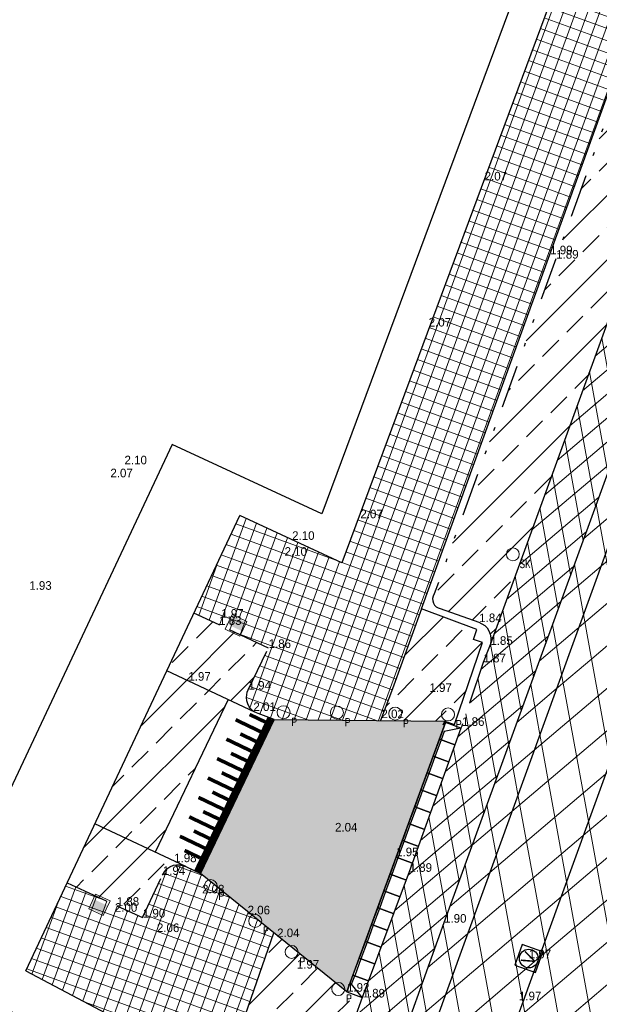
# Model space of a CAD drawing. Header units: metres. Extents: x 136326 to 137932, y 453212 to 454725.
# Tile 37 of 92: x 136537 to 136554, y 453768 to 453795. Entities that reach past the tile are written whole.
import ezdxf
from ezdxf.enums import TextEntityAlignment as Align

# ---------------------------------------------------------------- set-up
doc = ezdxf.new("R2010")
doc.units = ezdxf.units.M
for name, pattern in [('CENTERX2', [101.6, 63.5, -12.7, 12.7, -12.7]), ('DIVIDE__G5', [3.75, 1.5, -0.75, 0, -0.75, 0, -0.75]), ('VH-TROTTOIRBAND_130-150', [15, 5, -2, 2, -2, 2, -2]), ('VH-TROTTOIRBAND_180-200', [20, 10, -2, 2, -2, 2, -2])]:
    doc.linetypes.add(name, pattern=pattern)
doc.layers.add('-DR-alg-hulplijnen', color=210, linetype='Continuous', plot=False)
doc.layers.add('-DR-alg-hulplijnen hartlijn asfalt nieuwe fietsstraat', color=7, linetype='Continuous', true_color=0xad72b6, plot=False)
doc.layers.add('-DR-alg-hulplijnen kantverharding asfalt nieuwe fietsstraat', color=7, linetype='Continuous', true_color=0xff9429, plot=False)
for name, color, linetype in [('-DR-alg-projectgrens 1-200', 3, 'PROJECTGRENS_1-200'), ('-DR-bs-txt-hoogtemaat', 253, 'Continuous'), ('-DR-nw-vh-scheiding erfgrens en bebouwing', 3, 'Continuous'), ('-DR-nw-vh-scheiding verhardingen', 1, 'Continuous'), ('-DR-v-rio-putafdekking', 1, 'Continuous'), ('-DR-v-vh-band 10x20 gazonband', 5, 'CENTERX2'), ('-DR-v-vh-band 18-20x25', 5, 'DIVIDE__G5'), ('-DR-v-vh-band inritband 450x150x500mm', 2, 'Continuous'), ('-DR-v-vh-kantverharding asfalt fietspad', 2, 'Continuous'), ('-DR-v-vh-kantverharding asfalt rijbaan', 4, 'Continuous'), ('-DR-v-vh-scheiding verhardingen', 1, 'Continuous')]:
    doc.layers.add(name, color=color, linetype=linetype)
for name, color, linetype, lineweight in [('-DR-bs-boom', 253, 'Continuous', 13), ('-DR-nw-mk-taludmarkering', 252, 'Continuous', 0), ('-DR-v-maaien en frezen terrein', 82, 'Continuous', 9), ('-DR-v-vh-arc-asfalt opbreken', 252, 'Continuous', 9), ('-DR-v-vh-arc-bss grijs keiformaat', 252, 'Continuous', 9), ('-DR-v-vh-arc-bss rood', 23, 'Continuous', 9), ('-DR-v-vh-arc-dubbelklinkers', 254, 'Continuous', 9), ('-DR-v-vh-arc-tegels', 252, 'Continuous', 9), ('B-WE-VH-KANTOPSLUITING_TROTTOIRBAND_130 150-G', 6, 'VH-TROTTOIRBAND_130-150', 13), ('B-WE-VH-KANTOPSLUITING_TROTTOIRBAND_180 200-G', 200, 'VH-TROTTOIRBAND_180-200', 13)]:
    doc.layers.add(name, color=color, linetype=linetype, lineweight=lineweight)
for name, color, linetype, lineweight, true_color in [('-DR-v-inr-wegbebakening-diamantkoppaal', 1, 'Continuous', 0, 0xff0000), ('-DR-v-vh-arc-asfalt fietspad', 7, 'Continuous', 9, 0xdfbfc7), ('B-ME-IE-MEUBILAIR_STRAATKOLK-S', 1, 'Continuous', 0, 0xff0000), ('B-ME-IE-MEUBILAIR_TROTTOIRKOLK-S', 1, 'Continuous', 0, 0xff0000)]:
    doc.layers.add(name, color=color, linetype=linetype, lineweight=lineweight, true_color=true_color)
doc.styles.add('18_100', font='romans', dxfattribs={"width": 0.8, "height": 0.18})
doc.styles.add('18_200', font='romans', dxfattribs={"width": 0.8, "height": 0.36})
doc.styles.add('Drong', font='txt', dxfattribs={"height": 1.8})
doc.linetypes.add('PROJECTGRENS_1-200', pattern='A,0.32,-0.13,[133,ltypeshp.shx,S=0.13,R=0,X=-0.13,Y=0],-0.13,1.27', length=1.85)
pattern_1 = [(220.33563, (136419.718, 453326.2367), (0.5825375, -0.6860394), []), (280.33563, (136419.718, 453326.2367), (0.8853963, 0.1614725), [])]

# ---------------------------------------------------------------- blocks, each defined once
blk = doc.blocks.new('*U30')
for points in [[(2.752, 7.512), (2.321, 7.67), (2.149, 7.2), (2.58, 7.042)], [(2.752, 7.512), (2.282, 7.418), (2.196, 7.183)], [(2.58, 7.042), (2.149, 7.2), (1.977, 6.731), (2.408, 6.573)], [(2.196, 7.183), (2.024, 6.713)], [(2.408, 6.573), (1.977, 6.731), (1.805, 6.261), (2.236, 6.103)], [(2.024, 6.713), (1.852, 6.244)], [(2.236, 6.103), (1.805, 6.261), (1.633, 5.792), (2.064, 5.634)], [(1.852, 6.244), (1.68, 5.774)], [(2.064, 5.634), (1.633, 5.792), (1.461, 5.322), (1.892, 5.164)], [(1.68, 5.774), (1.508, 5.305)], [(1.892, 5.164), (1.461, 5.322), (1.289, 4.853), (1.72, 4.695)], [(1.508, 5.305), (1.336, 4.835)], [(1.72, 4.695), (1.289, 4.853), (1.117, 4.383), (1.548, 4.225)], [(1.336, 4.835), (1.164, 4.366)], [(1.548, 4.225), (1.117, 4.383), (0.945, 3.914), (1.376, 3.756)], [(1.164, 4.366), (0.992, 3.897)], [(1.376, 3.756), (0.945, 3.914), (0.773, 3.444), (1.204, 3.286)], [(0.992, 3.897), (0.82, 3.427)], [(1.204, 3.286), (0.773, 3.444), (0.601, 2.975), (1.032, 2.817)], [(0.82, 3.427), (0.648, 2.958)], [(1.032, 2.817), (0.601, 2.975), (0.429, 2.505), (0.86, 2.347)], [(0.648, 2.958), (0.476, 2.488)], [(0.86, 2.347), (0.429, 2.505), (0.257, 2.036), (0.688, 1.878)], [(0.476, 2.488), (0.304, 2.019)], [(0.688, 1.878), (0.257, 2.036), (0.085, 1.566), (0.516, 1.408)], [(0.304, 2.019), (0.132, 1.549)], [(0.516, 1.408), (0.085, 1.566), (-0.087, 1.097), (0.344, 0.939)], [(0.132, 1.549), (-0.04, 1.08)], [(0.344, 0.939), (-0.087, 1.097), (-0.259, 0.627), (0.172, 0.469)], [(-0.04, 1.08), (-0.212, 0.61)], [(0.172, 0.469), (-0.259, 0.627), (-0.431, 0.158), (0, 0)], [(0, 0), (-0.298, 0.375), (-0.212, 0.61)]]:
    blk.add_lwpolyline(points)
blk = doc.blocks.new('*U45')
at = {"layer": '-DR-nw-mk-taludmarkering', "flags": 128}
for points, const_width in [([(-0.09, 0.043), (-2.135, -4.231)], 0.2), ([(-1.067, 0.012), (-0.375, -0.32)], 0.1), ([(-0.679, 0.159), (-0.245, -0.049)], 0.1), ([(-1.326, -0.529), (-0.634, -0.861)], 0.1), ([(-0.938, -0.383), (-0.504, -0.59)], 0.1), ([(-1.585, -1.071), (-0.892, -1.402)], 0.1), ([(-1.197, -0.924), (-0.763, -1.132)], 0.1), ([(-1.844, -1.612), (-1.151, -1.943)], 0.1), ([(-1.456, -1.465), (-1.022, -1.673)], 0.1), ([(-2.103, -2.153), (-1.41, -2.485)], 0.1), ([(-1.715, -2.006), (-1.281, -2.214)], 0.1), ([(-2.362, -2.695), (-1.669, -3.026)], 0.1), ([(-1.974, -2.548), (-1.54, -2.755)], 0.1), ([(-2.621, -3.236), (-1.928, -3.567)], 0.1), ([(-2.233, -3.089), (-1.799, -3.297)], 0.1), ([(-2.492, -3.63), (-2.058, -3.838)], 0.1)]:
    blk.add_lwpolyline(points, dxfattribs=dict(at, const_width=const_width))
at = {"layer": '-DR-nw-vh-scheiding verhardingen', "linetype": 'ByBlock', "flags": 128}
for points in [[(-1.275, 0.573), (-3.308, -3.678)], [(0, 0), (-2.045, -4.275)]]:
    blk.add_lwpolyline(points, dxfattribs=at)
blk = doc.blocks.new('STRAATKOLK')
blk.add_ellipse((0, 0), major_axis=(-0.127, 0.127), ratio=1, start_param=3.926991, end_param=10.210176)
at = {"style": '18_100', "width": 0.8}
blk.add_text('SK', height=0.216, dxfattribs=at).set_placement((0.193, -0.375))
at = {"style": '18_200', "width": 0.8}
blk.add_attdef('HOOGTE', (0.29, 0.211), '', height=0.25, dxfattribs=at)
blk = doc.blocks.new('*U95')
blk.add_hatch(color=256).paths.add_polyline_path([(0.146, -0.045), (0.415, -0.072), (0.376, -0.46), (0.107, -0.433)])
blk.add_lwpolyline([(0, 0), (0.448, -0.045), (0.403, -0.493), (-0.045, -0.448)], close=True)
blk = doc.blocks.new('*U94')
blk.add_hatch(color=256).paths.add_polyline_path([(-0.147, 0.043), (-0.416, 0.068), (-0.38, 0.456), (-0.111, 0.432)])
blk.add_lwpolyline([(0, 0), (-0.448, 0.041), (-0.407, 0.489), (0.041, 0.448)], close=True)
blk = doc.blocks.new('PAAL')
blk.add_ellipse((0, 0), major_axis=(-0.181, 0), ratio=1, start_param=3.926991, end_param=10.210176)
at = {"style": '18_200', "width": 0.8}
blk.add_text('P', height=0.218, dxfattribs=at).set_placement((0.219, -0.382))
blk.add_attdef('HOOGTE', (0.236, 0.203), '', height=0.25, dxfattribs=at)
blk = doc.blocks.new('Boom bestaand 1')
blk.add_lwpolyline([(-0.0612, 0.3923), (-0.0736, 0.4117), (-0.087, 0.4225), (-0.0926, 0.4415), (-0.1106, 0.4615), (-0.1242, 0.4751), (-0.1453, 0.464), (-0.1728, 0.4611), (-0.1945, 0.4533), (-0.1892, 0.4456), (-0.2017, 0.4432), (-0.2068, 0.4444), (-0.2172, 0.4471), (-0.2235, 0.4396), (-0.2169, 0.4339), (-0.2271, 0.4339), (-0.2331, 0.433), (-0.2499, 0.4257), (-0.2427, 0.4167), (-0.2476, 0.4092), (-0.2589, 0.4043), (-0.2544, 0.3953), (-0.2533, 0.3814), (-0.2458, 0.3746), (-0.266, 0.3788), (-0.2728, 0.3822), (-0.2717, 0.3934), (-0.2848, 0.3874), (-0.2965, 0.3882), (-0.2987, 0.3953), (-0.3145, 0.3822), (-0.3029, 0.3735), (-0.3141, 0.372), (-0.3232, 0.3686), (-0.3277, 0.3731), (-0.3404, 0.3607), (-0.3359, 0.3465), (-0.3526, 0.3537), (-0.3703, 0.3325), (-0.3491, 0.329), (-0.3569, 0.3156), (-0.371, 0.3198), (-0.3837, 0.3191), (-0.3802, 0.2951), (-0.3781, 0.2944), (-0.3887, 0.2873), (-0.4014, 0.2902), (-0.4056, 0.2803), (-0.3837, 0.2704), (-0.359, 0.2591), (-0.3251, 0.2535), (-0.3272, 0.2337), (-0.318, 0.228), (-0.3011, 0.2189), (-0.282, 0.2224), (-0.2608, 0.2153), (-0.2523, 0.2012), (-0.27, 0.204), (-0.2834, 0.2118), (-0.2947, 0.2047), (-0.3322, 0.185), (-0.3413, 0.2203), (-0.3505, 0.2287), (-0.3724, 0.2146), (-0.388, 0.2358), (-0.4042, 0.2415), (-0.4226, 0.2415), (-0.4315, 0.2467), (-0.4416, 0.2292), (-0.4325, 0.2224), (-0.436, 0.2111), (-0.4423, 0.2083), (-0.453, 0.2067), (-0.4613, 0.1921), (-0.4572, 0.18), (-0.4671, 0.1702), (-0.4727, 0.1652), (-0.4473, 0.144), (-0.4565, 0.1356), (-0.4706, 0.132), (-0.484, 0.1398), (-0.4883, 0.1172), (-0.4847, 0.1158), (-0.4748, 0.1137), (-0.477, 0.101), (-0.4713, 0.0946), (-0.4748, 0.0748), (-0.4932, 0.0607), (-0.4854, 0.0473), (-0.4875, 0.0402), (-0.5017, 0.0304), (-0.4974, 0.0049), (-0.4897, 0.0021), (-0.4832, -0.006), (-0.4832, -0.0211), (-0.4886, -0.0247), (-0.4921, -0.0353), (-0.4877, -0.0469), (-0.4868, -0.0593), (-0.4797, -0.0567), (-0.4646, -0.0487), (-0.4592, -0.0416), (-0.4495, -0.0531), (-0.4326, -0.0549), (-0.4342, -0.0824), (-0.4439, -0.0844), (-0.4591, -0.0789), (-0.4694, -0.0898), (-0.4853, -0.0874), (-0.4835, -0.1044), (-0.469, -0.1108), (-0.4787, -0.1222), (-0.4698, -0.128), (-0.4666, -0.142), (-0.4712, -0.1535), (-0.4673, -0.1649), (-0.4544, -0.1649), (-0.422, -0.1781), (-0.41, -0.1658), (-0.3893, -0.1644), (-0.3736, -0.1512), (-0.391, -0.1753), (-0.4052, -0.1753), (-0.417, -0.1934), (-0.4393, -0.1893), (-0.4502, -0.206), (-0.443, -0.2225), (-0.4293, -0.2254), (-0.424, -0.2366), (-0.4254, -0.251), (-0.4188, -0.2613), (-0.4123, -0.2603), (-0.4066, -0.2696), (-0.4013, -0.2747), (-0.3966, -0.2735), (-0.3925, -0.2806), (-0.3993, -0.2847), (-0.3905, -0.2962), (-0.3764, -0.2947), (-0.3703, -0.2952), (-0.369, -0.3047), (-0.3739, -0.3072), (-0.379, -0.3111), (-0.3686, -0.3301), (-0.3402, -0.3274), (-0.325, -0.2991), (-0.284, -0.3012), (-0.2611, -0.2728), (-0.2463, -0.245), (-0.2054, -0.239), (-0.1868, -0.2166), (-0.1743, -0.1981), (-0.1896, -0.2363), (-0.2027, -0.2526), (-0.2201, -0.2532), (-0.2283, -0.2756), (-0.2392, -0.281), (-0.237, -0.2947), (-0.2507, -0.3132), (-0.2791, -0.3219), (-0.2898, -0.3304), (-0.3173, -0.3368), (-0.3146, -0.3612), (-0.3304, -0.3661), (-0.3025, -0.3907), (-0.2927, -0.3885), (-0.278, -0.3918), (-0.2529, -0.3874), (-0.2548, -0.4016), (-0.2471, -0.4137), (-0.2373, -0.413), (-0.2359, -0.4235), (-0.244, -0.4329), (-0.2234, -0.4441), (-0.2184, -0.4397), (-0.2103, -0.44), (-0.1991, -0.4488), (-0.19, -0.4441), (-0.1778, -0.4485), (-0.164, -0.4505), (-0.1606, -0.4451), (-0.1549, -0.4573), (-0.1555, -0.4613), (-0.14, -0.4627), (-0.1312, -0.4505), (-0.1096, -0.4259), (-0.1073, -0.4238), (-0.1116, -0.4488), (-0.1194, -0.4525), (-0.1103, -0.462), (-0.0992, -0.4807), (-0.089, -0.4841), (-0.0747, -0.4752), (-0.0482, -0.4977), (-0.0278, -0.4895), (-0.0108, -0.4916), (0.0157, -0.4977), (0.0286, -0.4827), (0.0558, -0.482), (0.072, -0.457), (0.069, -0.4349), (0.0757, -0.4119), (0.0796, -0.3924), (0.0927, -0.4156), (0.1039, -0.4278), (0.1075, -0.4466), (0.1025, -0.468), (0.1299, -0.4785), (0.1933, -0.4575), (0.2001, -0.44), (0.2363, -0.4392), (0.2587, -0.4253), (0.2652, -0.3991), (0.2784, -0.4081), (0.2832, -0.3913), (0.3018, -0.3913), (0.3264, -0.3733), (0.2952, -0.3338), (0.3048, -0.3266), (0.3174, -0.3112), (0.333, -0.3182), (0.3264, -0.335), (0.3552, -0.3436), (0.3781, -0.3189), (0.3793, -0.296), (0.4017, -0.296), (0.4096, -0.2826), (0.4002, -0.2572), (0.4186, -0.2622), (0.4261, -0.2522), (0.4345, -0.2443), (0.4231, -0.2298), (0.4365, -0.2194), (0.4544, -0.2139), (0.448, -0.1886), (0.4609, -0.1841), (0.4584, -0.1786), (0.4161, -0.1731), (0.4136, -0.1478), (0.3708, -0.1582), (0.3489, -0.1512), (0.3315, -0.1289), (0.2902, -0.1279), (0.3474, -0.1209), (0.3593, -0.1378), (0.3737, -0.1384), (0.3856, -0.1284), (0.4119, -0.1403), (0.4319, -0.109), (0.4632, -0.1221), (0.4795, -0.1133), (0.4858, -0.0977), (0.4808, -0.0718), (0.4943, -0.0594), (0.4931, -0.0482), (0.4862, -0.0269), (0.4918, -0.0131), (0.4962, -0.0015), (0.4851, 0.0073), (0.4884, 0.0283), (0.494, 0.0383), (0.4918, 0.0615), (0.4763, 0.0609), (0.4531, 0.0758), (0.4365, 0.0758), (0.4719, 0.0863), (0.489, 0.0863), (0.4862, 0.0979), (0.4761, 0.1368), (0.4651, 0.1329), (0.455, 0.15), (0.4464, 0.1571), (0.4261, 0.1516), (0.4511, 0.1914), (0.4495, 0.2054), (0.4402, 0.2194), (0.4215, 0.2288), (0.3832, 0.2155), (0.3754, 0.1921), (0.3661, 0.1742), (0.3341, 0.1773), (0.3068, 0.1532), (0.3395, 0.1968), (0.3637, 0.1976), (0.3692, 0.2304), (0.3801, 0.2397), (0.3996, 0.2444), (0.4034, 0.279), (0.3842, 0.2903), (0.3824, 0.313), (0.3563, 0.3433), (0.3406, 0.3414), (0.3141, 0.3521), (0.2925, 0.3482), (0.2787, 0.3649), (0.2826, 0.3806), (0.2817, 0.4012), (0.2696, 0.4131), (0.256, 0.4212), (0.2376, 0.4248), (0.2327, 0.4339), (0.2168, 0.4384), (0.2036, 0.45), (0.1887, 0.4518), (0.1757, 0.4483), (0.1806, 0.4248), (0.1727, 0.4169), (0.1492, 0.4041), (0.1325, 0.412), (0.1367, 0.4496), (0.0873, 0.4385), (0.0991, 0.4571), (0.0942, 0.4846), (0.0638, 0.4915), (0.0559, 0.4826), (0.0314, 0.4826), (0.0166, 0.4925), (0.0058, 0.4836), (-0.0114, 0.491), (-0.0324, 0.4905), (-0.0772, 0.485), (-0.0717, 0.4517), (-0.0599, 0.4236), (-0.0612, 0.3923)])
blk.add_circle((0, 0), 0.0251)
blk = doc.blocks.new('*U146')
at = {"color": 0}
blk.add_lwpolyline([(-0.276, -0.332), (0.331, -0.276), (0.276, 0.331), (-0.332, 0.276)], close=True, dxfattribs=at)
at = {"color": 0, "ltscale": 0.5}
blk.add_circle((0, 0), 0.26, dxfattribs=at)
at = {"style": 'Drong'}
blk.add_text('V', height=0.36, dxfattribs=at).set_placement((0, 0), align=Align.MIDDLE_CENTER)

msp = doc.modelspace()

# ---------------------------------------------------------------- hatches: boundary and pattern name
at = {"layer": '-DR-v-maaien en frezen terrein'}
h = msp.add_hatch(dxfattribs=at)
h.set_pattern_fill('ANSI33', color=256, scale=0.2)
h.paths.add_polyline_path([(136571.667, 453781.326), (136568.768, 453784.139), (136568.181, 453782.486), (136569.123, 453782.151)])
edge = h.paths.add_edge_path()
edge.add_line((136522.071, 453674.012), (136517.505, 453661.195))
edge.add_line((136517.505, 453661.195), (136518.031, 453659.946))
edge.add_line((136518.031, 453659.946), (136546.093, 453737.167))
edge.add_line((136546.093, 453737.167), (136550.167, 453735.709))
edge.add_line((136550.167, 453735.709), (136553.151, 453744.195))
edge.add_line((136553.151, 453744.195), (136549.091, 453745.648))
edge.add_line((136549.091, 453745.648), (136563.643, 453785.652))
edge.add_arc((136564.583, 453785.311), 1, 70.0567, 160.0567, ccw=False)
edge.add_line((136564.924, 453786.251), (136567.589, 453785.284))
edge.add_line((136567.589, 453785.284), (136564.805, 453787.985))
edge.add_line((136564.805, 453787.985), (136563.965, 453788.498))
edge.add_line((136563.965, 453788.498), (136563.246, 453786.659))
edge.add_line((136563.246, 453786.659), (136560.546, 453779.238))
edge.add_line((136560.546, 453779.238), (136560.285, 453779.324))
edge.add_line((136560.285, 453779.324), (136522.071, 453674.012))
at = {"layer": '-DR-v-vh-arc-asfalt fietspad', "transparency": 33554687}
h = msp.add_hatch(dxfattribs=at)
h.set_pattern_fill('AVH-ASFALT', color=256, scale=0.51, angle=90, pattern_type=2)
h.set_pattern_definition([(220.33562535, (0, 0), (0.3301045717, -0.388755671), []), (280.33562535, (0, 0), (0.5017245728, 0.0915011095), [])])
h.paths.add_polyline_path([(136566.726, 453822.021), (136566.55, 453821.557), (136562.768, 453811.317), (136560.311, 453804.683), (136559.348, 453802.09), (136558.561, 453799.967), (136558.542, 453799.914), (136558.534, 453799.902), (136554.253, 453788.039), (136550.513, 453777.77), (136550.321, 453777.281), (136549.704, 453775.452), (136549.703, 453775.453), (136548.262, 453771.444), (136546.951, 453767.941), (136546.438, 453766.562), (136546.264, 453766.131), (136545.942, 453765.566), (136545.606, 453765.007), (136545.257, 453764.454), (136544.984, 453764.039), (136544.703, 453763.628), (136544.414, 453763.221), (136543.973, 453762.641), (136544.961, 453761.011), (136545.052, 453761.092), (136545.202, 453761.171), (136546.019, 453762.387), (136546.651, 453763.447), (136547.203, 453764.551), (136547.672, 453765.693), (136549.227, 453770.026), (136555.617, 453787.578), (136560.666, 453801.508), (136564.084, 453810.747), (136567.477, 453819.787), (136568.11, 453821.514)])
at = {"layer": '-DR-v-vh-arc-asfalt opbreken'}
h = msp.add_hatch(dxfattribs=at)
h.set_pattern_fill('AVH-ASFALT_LAAG1-D', color=256, scale=30, angle=90, pattern_type=2)
h.set_pattern_definition(pattern_1)
edge = h.paths.add_edge_path()
edge.add_arc((137987.747, 453337.203), 1499.6, 160.410568, 161.034726)
edge.add_arc((135150.6, 454312.188), 1500.4, 340.056731, 341.034726, ccw=False)
edge.add_line((136561.022, 453800.417), (136546.457, 453760.276))
edge.add_line((136546.457, 453760.276), (136545.875, 453760.487))
edge.add_line((136545.875, 453760.487), (136545.782, 453760.948))
edge.add_line((136545.782, 453760.948), (136545.519, 453761.175))
edge.add_line((136545.519, 453761.175), (136545.207, 453761.178))
edge.add_line((136545.207, 453761.178), (136546.019, 453762.387))
edge.add_line((136546.019, 453762.387), (136546.651, 453763.447))
edge.add_line((136546.651, 453763.447), (136547.203, 453764.551))
edge.add_line((136547.203, 453764.551), (136547.672, 453765.693))
edge.add_line((136547.672, 453765.693), (136549.227, 453770.026))
edge.add_line((136549.227, 453770.026), (136555.617, 453787.578))
edge.add_line((136555.617, 453787.578), (136560.666, 453801.508))
edge.add_line((136560.666, 453801.508), (136564.084, 453810.747))
edge.add_line((136564.084, 453810.747), (136567.477, 453819.787))
edge.add_line((136567.477, 453819.787), (136569.495, 453825.291))
edge.add_line((136569.495, 453825.291), (136573.628, 453836.434))
edge.add_line((136573.628, 453836.434), (136574.945, 453839.985))
h.paths.add_polyline_path([(136593.776, 453894.996), (136596.432, 453902.331), (136595.96, 453902.407), (136595.703, 453901.719), (136594.262, 453897.783), (136593.331, 453895.14)])
edge = h.paths.add_edge_path()
edge.add_arc((136607.926, 453898.239), 6, 149.1702, 160.0947)
edge.add_line((136602.284, 453900.282), (136601.873, 453899.145))
edge.add_line((136601.873, 453899.145), (136601.795, 453899.044))
edge.add_line((136601.795, 453899.044), (136601.412, 453898.377))
edge.add_line((136601.412, 453898.377), (136601.122, 453897.664))
edge.add_line((136601.122, 453897.664), (136600.476, 453895.78))
edge.add_line((136600.476, 453895.78), (136594.903, 453880.348))
edge.add_line((136594.903, 453880.348), (136593.101, 453875.354))
edge.add_line((136593.101, 453875.354), (136587.731, 453860.475))
edge.add_line((136587.731, 453860.475), (136584.988, 453852.88))
edge.add_line((136584.988, 453852.88), (136579.627, 453838.008))
edge.add_line((136579.627, 453838.008), (136578.831, 453835.903))
edge.add_line((136578.831, 453835.903), (136578.048, 453833.794))
edge.add_line((136578.048, 453833.794), (136577.277, 453831.68))
edge.add_line((136577.277, 453831.68), (136576.517, 453829.562))
edge.add_line((136576.517, 453829.562), (136575.771, 453827.44))
edge.add_line((136575.771, 453827.44), (136575.036, 453825.313))
edge.add_line((136575.036, 453825.313), (136575.035, 453825.124))
edge.add_line((136575.035, 453825.124), (136575.353, 453825.066))
edge.add_line((136575.353, 453825.066), (136574.228, 453822.252))
edge.add_line((136574.228, 453822.252), (136573.915, 453822.343))
edge.add_line((136573.915, 453822.343), (136568.562, 453807.75))
edge.add_line((136568.562, 453807.75), (136562.485, 453791.356))
edge.add_line((136562.485, 453791.356), (136560.806, 453786.739))
edge.add_line((136560.806, 453786.739), (136556.643, 453775.432))
edge.add_line((136556.643, 453775.432), (136554.915, 453770.698))
edge.add_line((136554.915, 453770.698), (136554.919, 453770.519))
edge.add_line((136554.919, 453770.519), (136555.232, 453770.458))
edge.add_line((136555.232, 453770.458), (136554.677, 453769.078))
edge.add_line((136554.677, 453769.078), (136554.191, 453767.645))
edge.add_line((136554.191, 453767.645), (136553.827, 453767.752))
edge.add_line((136553.827, 453767.752), (136550.654, 453758.987))
edge.add_line((136550.654, 453758.987), (136550.579, 453758.781))
edge.add_line((136550.579, 453758.781), (136548.431, 453759.56))
edge.add_line((136548.431, 453759.56), (136554.723, 453776.902))
edge.add_line((136554.723, 453776.902), (136552.743, 453777.6))
edge.add_line((136552.743, 453777.6), (136557.458, 453790.594))
edge.add_line((136557.458, 453790.594), (136559.435, 453789.886))
edge.add_line((136559.435, 453789.886), (136562.996, 453799.701))
edge.add_arc((135150.6, 454312.188), 1502.5, 340.056731, 341.034726)
edge.add_arc((138094.038, 453300.187), 1610.051, 159.918131, 161.018297, ccw=False)
edge.add_line((136581.873, 453853.019), (136579.893, 453853.717))
edge.add_line((136579.893, 453853.717), (136584.615, 453866.708))
edge.add_line((136584.615, 453866.708), (136586.576, 453866.011))
edge.add_line((136586.576, 453866.011), (136599.548, 453901.832))
edge.add_line((136599.548, 453901.832), (136602.774, 453901.314))
h = msp.add_hatch(dxfattribs=at)
h.set_pattern_fill('AVH-ASFALT_LAAG1-D', color=256, scale=30, angle=90, pattern_type=2)
h.set_pattern_definition(pattern_1)
h.paths.add_polyline_path([(136479.605, 453576.034), (136481.579, 453575.318), (136488.737, 453595.047), (136486.757, 453595.745)])
h.paths.add_polyline_path([(136533.738, 453719.066), (136531.761, 453719.774), (136523.129, 453695.985), (136525.106, 453695.276)])
h.paths.add_polyline_path([(136541.218, 453745.837), (136543.192, 453745.122), (136554.723, 453776.902), (136552.743, 453777.6)])
h.paths.add_polyline_path([(136541.828, 453741.361), (136539.854, 453742.076), (136534.569, 453727.515), (136536.546, 453726.807)])
at = {"layer": '-DR-v-vh-arc-bss grijs keiformaat'}
h = msp.add_hatch(dxfattribs=at)
h.set_pattern_fill('ANSI33', color=256, scale=0.2)
h.paths.add_polyline_path([(136548.956, 453779.195), (136548.925, 453779.134), (136548.911, 453779.067), (136548.914, 453778.998), (136548.935, 453778.933), (136548.967, 453778.88), (136549.01, 453778.837), (136549.063, 453778.804), (136549.121, 453778.784), (136550.204, 453778.403), (136550.288, 453778.364), (136550.364, 453778.31), (136550.429, 453778.244), (136550.48, 453778.166), (136550.519, 453778.072), (136550.537, 453777.971), (136550.535, 453777.869), (136550.513, 453777.77), (136554.253, 453788.039), (136558.534, 453799.902), (136558.476, 453799.81), (136558.4, 453799.731), (136558.31, 453799.669), (136558.187, 453799.633), (136558.059, 453799.628), (136557.933, 453799.653), (136556.81, 453800.052), (136556.753, 453800.073), (136556.693, 453800.08), (136556.633, 453800.074), (136556.576, 453800.054), (136556.526, 453800.023), (136556.483, 453799.981), (136556.451, 453799.931), (136556.431, 453799.875), (136552.349, 453788.536)])
h = msp.add_hatch(dxfattribs=at)
h.set_pattern_fill('ANSI33', color=256, scale=0.2)
h.paths.add_polyline_path([(136550.307, 453777.839), (136550.051, 453777.924), (136550.143, 453778.201), (136548.603, 453778.773), (136547.794, 453776.545), (136547.462, 453775.667), (136549.248, 453775.649), (136549.521, 453775.558)])
h = msp.add_hatch(dxfattribs=at)
h.set_pattern_fill('ANSI33', color=256, scale=0.2)
h.paths.add_polyline_path([(136543.953, 453775.899), (136543.911, 453775.926), (136543.869, 453775.962), (136543.832, 453776.003), (136543.8, 453776.048), (136543.76, 453776.128), (136543.735, 453776.214), (136543.726, 453776.303), (136543.73, 453776.378), (136543.746, 453776.451), (136543.772, 453776.521), (136544.332, 453777.682), (136542.96, 453778.327), (136542.256, 453778.656), (136541.502, 453777.051)])
h = msp.add_hatch(dxfattribs=at)
h.set_pattern_fill('ANSI33', color=256, scale=0.2)
h.paths.add_polyline_path([(136539.497, 453772.788), (136538.722, 453771.142), (136540.105, 453770.496), (136540.825, 453770.17), (136541.382, 453771.358), (136541.433, 453771.45), (136541.502, 453771.528), (136541.587, 453771.589), (136541.684, 453771.629), (136541.772, 453771.646), (136541.861, 453771.646), (136542.031, 453771.596)])
h = msp.add_hatch(dxfattribs=at)
h.set_pattern_fill('ANSI33', color=256, scale=0.2)
h.paths.add_polyline_path([(136540.439, 453758.095), (136543.531, 453762.062), (136544.414, 453763.221), (136544.703, 453763.628), (136544.984, 453764.039), (136545.257, 453764.454), (136545.606, 453765.007), (136545.942, 453765.566), (136546.264, 453766.131), (136546.438, 453766.562), (136546.951, 453767.941), (136546.52, 453768.099), (136546.521, 453768.101), (136544.481, 453769.749)])
at = {"layer": '-DR-v-vh-arc-bss rood'}
h = msp.add_hatch(dxfattribs=at)
h.set_pattern_fill('ANSI33', color=256, scale=0.2)
h.paths.add_polyline_path([(136539.497, 453772.788), (136541.18, 453771.996), (136543.213, 453776.246), (136541.502, 453777.051)])
at = {"layer": '-DR-v-vh-arc-dubbelklinkers'}
h = msp.add_hatch(color=256, dxfattribs=at)
h.dxf.hatch_style = 1
h.paths.add_polyline_path([(136548.412, 453773.263), (136548.584, 453773.733), (136548.756, 453774.202), (136548.928, 453774.672), (136549.1, 453775.141), (136549.282, 453775.638), (136549.248, 453775.649), (136544.498, 453775.696), (136543.549, 453773.701), (136542.444, 453771.401), (136542.442, 453771.397), (136546.521, 453768.101), (136546.692, 453768.568), (136546.864, 453769.038), (136547.036, 453769.507), (136547.208, 453769.977), (136547.38, 453770.446), (136547.552, 453770.916), (136547.724, 453771.385), (136547.896, 453771.855), (136548.068, 453772.324), (136548.24, 453772.794)])
at = {"layer": '-DR-v-vh-arc-tegels'}
h = msp.add_hatch(dxfattribs=at)
h.set_pattern_fill('ANSI37', color=256, scale=0.1, angle=295.01)
h.paths.add_polyline_path([(136546.38, 453780.06), (136543.536, 453781.378), (136542.256, 453778.656), (136542.96, 453778.327), (136544.332, 453777.682), (136543.772, 453776.521), (136543.746, 453776.451), (136543.73, 453776.378), (136543.726, 453776.303), (136543.735, 453776.214), (136543.76, 453776.128), (136543.8, 453776.048), (136543.832, 453776.003), (136543.869, 453775.962), (136543.911, 453775.926), (136543.953, 453775.899), (136543.997, 453775.876), (136544.044, 453775.859), (136544.498, 453775.696), (136547.462, 453775.667), (136547.794, 453776.545), (136548.603, 453778.773), (136552.181, 453788.656), (136556.418, 453800.371), (136556.433, 453800.424), (136555.609, 453800.732), (136554.595, 453801.088), (136554.252, 453801.208), (136553.548, 453799.347)])
h = msp.add_hatch(dxfattribs=at)
h.set_pattern_fill('ANSI37', color=256, scale=0.1, angle=295.01)
h.paths.add_polyline_path([(136540.439, 453758.095), (136544.481, 453769.749), (136542.427, 453771.409), (136542.031, 453771.596), (136541.861, 453771.646), (136541.772, 453771.646), (136541.684, 453771.629), (136541.587, 453771.589), (136541.502, 453771.528), (136541.433, 453771.45), (136541.382, 453771.358), (136540.825, 453770.17), (136540.105, 453770.496), (136538.722, 453771.142), (136537.568, 453768.687), (136540.764, 453766.997), (136537.815, 453759.071)])

# ---------------------------------------------------------------- linework, layer by layer
at = {"layer": '-DR-alg-hulplijnen', "flags": 128}
msp.add_lwpolyline([(136546.52, 453768.099), (136549.272, 453775.611)], dxfattribs=at)
at = {"layer": '-DR-alg-hulplijnen hartlijn asfalt nieuwe fietsstraat'}
msp.add_lwpolyline([(136781.314, 454424.963), (136757.272, 454348.827, -0.010389), (136697.245, 454171.637), (136619.145, 453955.95), (136588.279, 453870.709), (136579.713, 453847.052, 0.004102), (136571.537, 453823.883, -0.004267), (136562.996, 453799.701), (136431.623, 453437.641, 0.002152), (136391.004, 453324.177), (136379.088, 453290.434), (136365.735, 453256.179), (136360.793, 453242.184)], format="xyb", dxfattribs=at)
at = {"layer": '-DR-alg-hulplijnen kantverharding asfalt nieuwe fietsstraat'}
msp.add_lwpolyline([(136569.551, 453824.565, -0.004267), (136561.022, 453800.417), (136429.649, 453438.357, 0.002152), (136389.024, 453324.877), (136377.119, 453291.165), (136363.767, 453256.91), (136358.813, 453242.883)], format="xyb", dxfattribs=at)
at = {"layer": '-DR-alg-projectgrens 1-200', "flags": 128}
msp.add_lwpolyline([(136672.431, 453896.561), (136667.194, 453897.489), (136645.076, 453905.171), (136624.477, 453912.593), (136625.184, 453914.831), (136624.39, 453916.757), (136621.163, 453919.31), (136624.07, 453927.399), (136623.281, 453929.136), (136623.21, 453929.192), (136624.085, 453931.643), (136629.304, 453946.51), (136630.541, 453950.147), (136638.492, 453971.96), (136644.073, 453987.263), (136644.824, 453989.705), (136651.204, 454007.423), (136658.506, 454027.642), (136665.47, 454047.006), (136669.496, 454058.357), (136675.354, 454074.419), (136676.258, 454077.094), (136678.747, 454083.756), (136682.526, 454094.171), (136686.101, 454103.639), (136687.039, 454106.475), (136697.795, 454137.242), (136697.717, 454137.253), (136705.555, 454159.78), (136713.078, 454181.729), (136719.605, 454200.719), (136727.498, 454223.752), (136730.581, 454232.718), (136734.46, 454243.959), (136738.033, 454254.306), (136742.183, 454266.266), (136750.568, 454290.842), (136760.393, 454319.456), (136770.666, 454349.328), (136772.713, 454355.238), (136774.612, 454360.473), (136776.998, 454367), (136784.306, 454387.208), (136790.339, 454404.083), (136797.311, 454423.36), (136807.058, 454450.093), (136800.646, 454453.198), (136785.078, 454462.694), (136769.745, 454470.235), (136763.463, 454464.393), (136767.222, 454456.488), (136768.447, 454452.902), (136769.612, 454448.539), (136767.19, 454443.604), (136763.98, 454431.785), (136763.498, 454430.807), (136764.785, 454430.222), (136759.65, 454419.865), (136760.207, 454419.614), (136758.305, 454415.755), (136757.433, 454413.928), (136755.514, 454410.037), (136754.993, 454410.292), (136749.872, 454399.962), (136748.616, 454400.585), (136748.548, 454400.448), (136744.287, 454402.547), (136738.76, 454389.718), (136744.829, 454387.062), (136753.517, 454383.259), (136750.445, 454376.232), (136747.3, 454368.999), (136747.702, 454368.821), (136745.421, 454363.658), (136743.771, 454359.882), (136741.474, 454354.715), (136741.107, 454354.878), (136737.945, 454347.853), (136734.86, 454340.776), (136727.193, 454344.181), (136720.397, 454330.285), (136716.705, 454321.73), (136725.346, 454317.886), (136722.199, 454310.807), (136718.145, 454301.488), (136714.131, 454292.713), (136709.748, 454294.641), (136707.09, 454288.607), (136709.573, 454287.506), (136709.53, 454287.41), (136709.617, 454287.371), (136709.424, 454286.945), (136712.118, 454285.768), (136724.405, 454280.406), (136724.395, 454280.372), (136724.56, 454280.301), (136719.327, 454264.621), (136718.554, 454264.279), (136712.149, 454267.043), (136705.337, 454251.495), (136713.155, 454248.122), (136713.63, 454247.107), (136703.363, 454216.017), (136702.53, 454215.665), (136698.406, 454217.526), (136692.762, 454204.705), (136698.169, 454202.287), (136696.085, 454197.547), (136697.116, 454197.066), (136693.34, 454185.771), (136691.21, 454179.799), (136691.154, 454179.818), (136689.257, 454174.47), (136688.677, 454172.922), (136686.645, 454167.859), (136686.793, 454167.806), (136683.499, 454158.729), (136679.62, 454148.161), (136677.544, 454142.392), (136675.601, 454137.021), (136671.76, 454126.401), (136667.085, 454113.483), (136666.31, 454113.053), (136658.978, 454114.558), (136655.858, 454098.89), (136661.092, 454097.825), (136661.269, 454097.519), (136621.35, 453987.863), (136615.212, 453990.581), (136612.094, 453983.671), (136608.8, 453985.139), (136606.115, 453979.27), (136610.368, 453977.386), (136616.099, 453974.911), (136616.418, 453974.217), (136608.394, 453952.136), (136599.91, 453929.479), (136596.333, 453930.847), (136596.703, 453931.801), (136592.691, 453933.357), (136592.582, 453933.111), (136587.167, 453935.208), (136587.113, 453935.101), (136586.908, 453935.2), (136584.73, 453936.252), (136573.42, 453911.897), (136576.906, 453910.227), (136577.755, 453910.817), (136581.71, 453908.923), (136581.78, 453907.891), (136588.355, 453904.743), (136581.357, 453890.288), (136584.408, 453889.218), (136581.92, 453882.301), (136582.601, 453881.581), (136581.142, 453877.478), (136580.13, 453877.281), (136578.301, 453872.104), (136578.986, 453871.382), (136577.526, 453867.309), (136576.539, 453867.19), (136574.654, 453861.99), (136575.357, 453861.219), (136573.859, 453857.098), (136572.823, 453856.858), (136568.249, 453844.056), (136569.051, 453843.723), (136568.246, 453841.986), (136569.916, 453841.29), (136566.692, 453833.862), (136560.757, 453836.486), (136555.193, 453823.556), (136563.207, 453820.33), (136562.244, 453817.938), (136562.059, 453818.012), (136558.019, 453808.014), (136558.218, 453807.935), (136557.146, 453805.252), (136555.477, 453804.556), (136553.671, 453802.5), (136552.612, 453799.698), (136545.82, 453781.422), (136541.647, 453783.356), (136534.75, 453768.68), (136539.525, 453766.451), (136534.814, 453753.868), (136534.789, 453753.879), (136534.379, 453752.873), (136534.182, 453752.96), (136532.926, 453749.667), (136533.099, 453749.603), (136532.772, 453748.705), (136532.584, 453748.792), (136530.457, 453743.085), (136530.627, 453743.022), (136516.493, 453704.592), (136514.575, 453699.22), (136492.181, 453636.401), (136492.736, 453636.204), (136489.157, 453626.341), (136485.079, 453628.249), (136478.16, 453613.788), (136483.141, 453611.479), (136461.867, 453552.94), (136457.354, 453554.582), (136454.06, 453545.417), (136458.648, 453543.776), (136443.598, 453501.593), (136437.009, 453503.95), (136431.442, 453488.403), (136437.02, 453486.393), (136418.282, 453434.811), (136419.185, 453434.431), (136413.9, 453419.737), (136407.364, 453401.466), (136407.056, 453400.056), (136406.467, 453398.451), (136401.897, 453385.592), (136396.197, 453388.282), (136390.097, 453375.66), (136397.157, 453372.353), (136391.911, 453357.791), (136390.965, 453355.464), (136388.624, 453350.371), (136384.302, 453352.274), (136382.126, 453347.544), (136391.358, 453344.243), (136383.168, 453321.66), (136379.275, 453323.116), (136369.941, 453296.994), (136366.76, 453298.169), (136365.332, 453294.302), (136367.975, 453293.349), (136367.397, 453291.75), (136367.871, 453291.227), (136363.518, 453279.255), (136362.091, 453275.277), (136356.432, 453259.57), (136355.262, 453256.31), (136348.508, 453237.967), (136370.649, 453230.069), (136374.328, 453240.694), (136372.767, 453241.803), (136382.163, 453267.942), (136384.551, 453274.649), (136388.98, 453286.656), (136392.893, 453297.449), (136398.36, 453312.66), (136406.212, 453334.431), (136411.924, 453350.355), (136415.827, 453361.341), (136419.474, 453371.398), (136422.516, 453379.917), (136425.014, 453387.05), (136430.128, 453401.329), (136433.008, 453409.364), (136437.5, 453421.973), (136444.424, 453441.303), (136447.898, 453451.043), (136454.668, 453469.854), (136458.254, 453479.666), (136467.647, 453501.921), (136478.422, 453531.465), (136485.603, 453551.259), (136497.269, 453583.741), (136504.565, 453604), (136511.581, 453623.496), (136513.58, 453629.053), (136518.673, 453642.888), (136519.015, 453643.404), (136522.68, 453653.62), (136522.664, 453653.957), (136523.62, 453656.594), (136528.73, 453670.926), (136534.757, 453688.003), (136543.62, 453712.768), (136551.352, 453734.38), (136563.425, 453767.68), (136566.609, 453776.654), (136569.182, 453777.966), (136577.487, 453774.867), (136583.873, 453792.703), (136575.924, 453795.622), (136575.205, 453797.155), (136576.997, 453801.811), (136581.956, 453815.424), (136586.269, 453827.274), (136591.149, 453840.672), (136596.411, 453855.14), (136603.758, 453874.947), (136606.204, 453881.939), (136608.18, 453887.612), (136608.471, 453887.616), (136610.071, 453888.673), (136612.877, 453896.334), (136616.917, 453896.194), (136618.846, 453897.187), (136619.756, 453899.432), (136644.445, 453890.648), (136649.466, 453889.41), (136663.041, 453887.011), (136671.45, 453886.364), (136675.948, 453886.023), (136676.722, 453896.236)], close=True, dxfattribs=at)
at = {"layer": '-DR-nw-vh-scheiding erfgrens en bebouwing', "flags": 128}
for points in [[(136558.087, 453823.448), (136564.493, 453820.853), (136562.798, 453816.637), (136562.612, 453816.712), (136559.322, 453808.57), (136559.517, 453808.492), (136557.945, 453804.556), (136557.964, 453804.51), (136556.075, 453803.722), (136554.542, 453801.977), (136553.548, 453799.347), (136546.38, 453780.06), (136543.536, 453781.378)], [(136537.568, 453768.687), (136543.536, 453781.378)], [(136537.568, 453768.687), (136540.764, 453766.997), (136535.37, 453752.5), (136535.317, 453752.525), (136534.915, 453751.539), (136534.74, 453751.617), (136534.219, 453750.252), (136534.377, 453750.193), (136533.341, 453747.344), (136533.145, 453747.434), (136531.745, 453743.677), (136531.911, 453743.616), (136517.433, 453704.251), (136515.517, 453698.884), (136493.468, 453637.031), (136494.044, 453636.81), (136489.724, 453624.959), (136486.946, 453626.248)]]:
    msp.add_lwpolyline(points, dxfattribs=at)
at = {"layer": '-DR-v-vh-band 10x20 gazonband', "ltscale": 0.01}
msp.add_lwpolyline([(136546.951, 453767.941), (136546.438, 453766.562)], dxfattribs=at)
at = {"layer": '-DR-v-vh-band 18-20x25', "ltscale": 0.8}
for points in [[(136556.431, 453799.875), (136552.349, 453788.536), (136548.956, 453779.195), (136548.925, 453779.134), (136548.911, 453779.067), (136548.914, 453778.998), (136548.935, 453778.933), (136548.967, 453778.88), (136549.01, 453778.837), (136549.063, 453778.804), (136549.121, 453778.784), (136550.204, 453778.403), (136550.288, 453778.364), (136550.364, 453778.31), (136550.429, 453778.244), (136550.48, 453778.166), (136550.519, 453778.072), (136550.537, 453777.971), (136550.535, 453777.869), (136550.513, 453777.77), (136550.321, 453777.281), (136549.724, 453775.511), (136549.703, 453775.453)], [(136544.498, 453775.696), (136544.044, 453775.859), (136543.997, 453775.876), (136543.953, 453775.899), (136543.911, 453775.926), (136543.869, 453775.962), (136543.832, 453776.003), (136543.8, 453776.048), (136543.76, 453776.128), (136543.735, 453776.214), (136543.726, 453776.303), (136543.73, 453776.378), (136543.746, 453776.451), (136543.772, 453776.521), (136544.332, 453777.682), (136542.96, 453778.327), (136542.256, 453778.656)], [(136538.722, 453771.142), (136540.105, 453770.496), (136540.825, 453770.17), (136541.382, 453771.358), (136541.433, 453771.45), (136541.502, 453771.528), (136541.587, 453771.589), (136541.684, 453771.629), (136541.772, 453771.646), (136541.861, 453771.646), (136542.031, 453771.596), (136542.444, 453771.401)]]:
    msp.add_lwpolyline(points, dxfattribs=at)
at = {"layer": '-DR-v-vh-kantverharding asfalt fietspad'}
msp.add_lwpolyline([(136592.957, 453894.109), (136593.331, 453895.14), (136594.734, 453894.686), (136592.241, 453887.706), (136586.59, 453872.016), (136583.172, 453862.607), (136579.413, 453852.166), (136577.062, 453845.696), (136573.628, 453836.434), (136569.495, 453825.291), (136567.477, 453819.787), (136564.084, 453810.747), (136560.666, 453801.508), (136555.617, 453787.578), (136549.227, 453770.026), (136547.672, 453765.693), (136547.203, 453764.551), (136546.651, 453763.447), (136546.019, 453762.387), (136545.192, 453761.157)], dxfattribs=at)
at = {"layer": '-DR-v-vh-kantverharding asfalt rijbaan'}
for points in [[(136558.534, 453799.902), (136554.253, 453788.039), (136550.513, 453777.77)], [(136549.703, 453775.453), (136548.262, 453771.444), (136546.951, 453767.941)]]:
    msp.add_lwpolyline(points, dxfattribs=at)
at = {"layer": '-DR-v-vh-scheiding verhardingen'}
for points in [[(136549.21, 453775.543), (136549.248, 453775.649), (136549.521, 453775.558), (136550.307, 453777.839), (136550.051, 453777.924), (136550.143, 453778.201), (136548.603, 453778.773), (136552.181, 453788.656), (136556.418, 453800.371), (136556.433, 453800.424), (136555.609, 453800.732), (136554.595, 453801.088), (136554.252, 453801.208)], [(136548.603, 453778.773), (136547.794, 453776.545), (136547.462, 453775.667)], [(136543.953, 453775.899), (136541.502, 453777.051)], [(136544.498, 453775.696), (136549.248, 453775.649)], [(136542.031, 453771.596), (136539.497, 453772.788)], [(136546.521, 453768.101), (136542.442, 453771.397)], [(136540.439, 453758.095), (136544.481, 453769.749)]]:
    msp.add_lwpolyline(points, dxfattribs=at)
at = {"layer": 'B-WE-VH-KANTOPSLUITING_TROTTOIRBAND_130 150-G'}
msp.add_lwpolyline([(136542.442, 453771.397), (136543.549, 453773.701), (136544.498, 453775.696)], dxfattribs=at)
at = {"layer": 'B-WE-VH-KANTOPSLUITING_TROTTOIRBAND_180 200-G', "ltscale": 0.001}
msp.add_line((136541.861, 453771.646), (136541.861, 453771.646), dxfattribs=at)

# ---------------------------------------------------------------- block references
at = {"layer": '-DR-bs-boom', "xscale": 11, "yscale": 11, "rotation": 293.3958673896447}
msp.add_blockref('Boom bestaand 1', (136555.042, 453762.208), dxfattribs=at)
at = {"layer": '-DR-v-inr-wegbebakening-diamantkoppaal'}
for p in [(136544.756, 453775.895), (136546.243, 453775.886), (136547.869, 453775.857), (136549.341, 453775.833), (136542.725, 453771.048), (136543.966, 453770.077), (136544.981, 453769.213), (136546.282, 453768.181)]:
    msp.add_blockref('PAAL', p, dxfattribs=at)
at = {"layer": '-DR-v-rio-putafdekking', "rotation": 65.17122220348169}
msp.add_blockref('*U146', (136551.592, 453769.03, 1.968), dxfattribs=at)
at = {"layer": '-DR-v-vh-band inritband 450x150x500mm'}
msp.add_blockref('*U30', (136546.951, 453767.941), dxfattribs=at)
msp.add_blockref('*U45', (136544.488, 453775.674))
at = {"layer": 'B-ME-IE-MEUBILAIR_STRAATKOLK-S'}
msp.add_blockref('STRAATKOLK', (136551.149, 453780.298), dxfattribs=at)
at = {"layer": 'B-ME-IE-MEUBILAIR_TROTTOIRKOLK-S', "rotation": 70}
for name, p in [('*U95', (136543.131, 453778.213)), ('*U94', (136539.922, 453770.634))]:
    msp.add_blockref(name, p, dxfattribs=at)

# ---------------------------------------------------------------- texts
at = {"layer": '-DR-bs-txt-hoogtemaat', "color": 253, "char_height": 0.24, "attachment_point": 7, "style": 'Drong'}
for s, insert in [('2.07', (136550.363, 453790.714, 2.066)), ('1.99', (136552.189, 453788.656, 1.992)), ('1.89', (136552.357, 453788.536, 1.886)), ('2.07', (136548.802, 453786.643, 2.068)), ('2.10', (136540.322, 453782.802, 2.099)), ('2.07', (136539.928, 453782.44, 2.066)), ('2.07', (136546.897, 453781.298, 2.067)), ('2.10', (136544.995, 453780.696, 2.103)), ('2.10', (136544.784, 453780.253, 2.103)), ('1.93', (136537.667, 453779.305, 1.934)), ('1.97', (136543.019, 453778.527, 1.969)), ('1.84', (136550.212, 453778.403, 1.836)), ('1.83', (136542.96, 453778.327, 1.831)), ('1.86', (136544.34, 453777.682, 1.863)), ('1.85', (136550.521, 453777.77, 1.854)), ('1.87', (136550.329, 453777.281, 1.866)), ('1.97', (136542.101, 453776.77, 1.973)), ('1.94', (136543.78, 453776.521, 1.944)), ('1.97', (136548.823, 453776.457, 1.968)), ('2.01', (136543.915, 453775.926, 2.01)), ('2.02', (136547.485, 453775.727, 2.018)), ('1.86', (136549.732, 453775.511, 1.865)), ('2.04', (136546.191, 453772.567, 2.043)), ('1.95', (136547.894, 453771.879, 1.951)), ('1.98', (136541.707, 453771.712, 1.976)), ('1.94', (136541.39, 453771.358, 1.935)), ('1.89', (136548.27, 453771.444, 1.886)), ('2.08', (136542.483, 453770.841, 2.078)), ('1.88', (136540.105, 453770.496, 1.881)), ('2.00', (136540.054, 453770.33, 2.004)), ('1.90', (136540.833, 453770.17, 1.904)), ('2.06', (136543.754, 453770.258, 2.059)), ('1.90', (136549.231, 453770.026, 1.9)), ('2.06', (136541.226, 453769.764, 2.059)), ('2.04', (136544.577, 453769.623, 2.036)), ('1.97', (136551.592, 453769.03, 1.968)), ('1.97', (136545.126, 453768.747, 1.972)), ('1.92', (136546.525, 453768.101, 1.92)), ('1.89', (136546.959, 453767.941, 1.887)), ('1.97', (136551.318, 453767.863, 1.971))]:
    msp.add_mtext(s, dxfattribs=dict(at, insert=insert))

doc.saveas('drawing.dxf')
